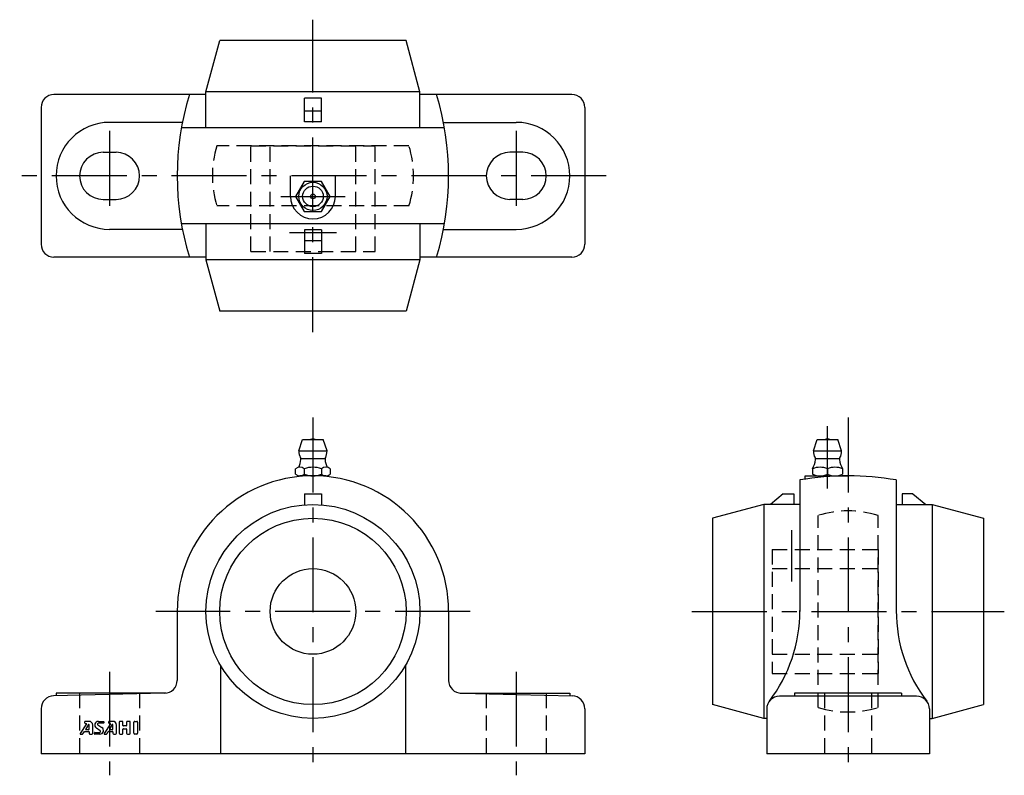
# Model space of a CAD drawing. Extents: x -69 to 162, y -5 to 172.
import ezdxf

# ---------------------------------------------------------------- set-up
doc = ezdxf.new("R2010")
doc.units = 0
doc.header["$LTSCALE"] = 14
doc.header["$MEASUREMENT"] = 0
doc.linetypes.add('CENTER', pattern=[2, 1.25, -0.25, 0.25, -0.25])
doc.linetypes.add('HIDDEN', pattern=[0.375, 0.25, -0.125])
doc.layers.get('0').update_dxf_attribs({"linetype": 'CONTINUOUS'})
for name, color, linetype in [('1', 3, 'CONTINUOUS'), ('CENTER', 1, 'CENTER'), ('HIDDEN', 3, 'HIDDEN')]:
    doc.layers.add(name, color=color, linetype=linetype)

msp = doc.modelspace()

# ---------------------------------------------------------------- linework, layer by layer
for p, q in [((-25, 154.75), (-21.78, 166.75)), ((21.78, 166.75), (-21.78, 166.75)), ((25, 154.75), (21.78, 166.75)), ((-25, 154.1), (-60.5, 154.1)), ((-25, 146.35), (-25, 154.75)), ((25, 154.75), (-25, 154.75)), ((25, 146.35), (25, 154.75)), ((60.5, 154.1), (25, 154.1)), ((-2, 147.75), (-2, 153.23)), ((2, 153.23), (-2, 153.23)), ((2, 147.75), (2, 153.23)), ((-63.5, 151.1), (-63.5, 119.1)), ((2, 150.25), (-2, 150.25)), ((63.5, 151.1), (63.5, 119.1)), ((-30.49, 147.6), (-47.5, 147.6)), ((2, 147.75), (-2, 147.75)), ((30.49, 147.6), (47.5, 147.6)), ((30.72, 146.35), (-30.72, 146.35)), ((-49, 140.6), (-46, 140.6)), ((49, 140.6), (46, 140.6)), ((-5.25, 130.3), (-5.25, 135.1)), ((5.25, 130.3), (5.25, 135.1)), ((-49, 129.6), (-46, 129.6)), ((49, 129.6), (46, 129.6)), ((-30.49, 122.6), (-47.5, 122.6)), ((30.72, 123.85), (-30.72, 123.85)), ((-25, 123.85), (-25, 115.45)), ((2, 122.45), (-2, 122.45)), ((-2, 122.45), (-2, 116.97)), ((2, 122.45), (2, 116.97)), ((25, 123.85), (25, 115.45)), ((30.49, 122.6), (47.5, 122.6)), ((2, 119.95), (-2, 119.95)), ((-25, 116.1), (-60.5, 116.1)), ((25, 115.45), (-25, 115.45)), ((-25, 115.45), (-21.78, 103.45)), ((2, 116.97), (-2, 116.97)), ((25, 115.45), (21.78, 103.45)), ((60.5, 116.1), (25, 116.1)), ((21.78, 103.45), (-21.78, 103.45)), ((-3.3, 70.8), (-2.4, 73.5)), ((-2.4, 73.5), (2.4, 73.5)), ((3.3, 70.8), (2.4, 73.5)), ((116.9, 70.8), (117.8, 73.5)), ((117.8, 73.5), (122.6, 73.5)), ((123.5, 70.8), (122.6, 73.5)), ((-3.3, 70.8), (3.3, 70.8)), ((-2.8, 69.05), (2.8, 69.05)), ((116.9, 70.8), (123.5, 70.8)), ((117.4, 69.05), (123, 69.05)), ((-4.04, 65.37), (-4.04, 66.63)), ((3.03, 65), (-3.03, 65)), ((-2.02, 66.63), (-2.02, 65.37)), ((2.02, 66.63), (2.02, 65.37)), ((4.04, 66.63), (4.04, 65.37)), ((114.95, 65), (125, 65)), ((114.95, 64.22), (114.95, 65)), ((116.7, 66.63), (116.7, 65.37)), ((118.45, 65), (121.95, 65)), ((120.2, 66.63), (120.2, 65.37)), ((123.7, 66.63), (123.7, 65.37)), ((113.75, 64.02), (113.75, 33.3)), ((136.25, 64.02), (136.25, 33.3)), ((-2, 60.8), (-2, 58.22)), ((-2, 60.8), (2, 60.8)), ((2, 60.8), (2, 58.22)), ((109.85, 60.8), (106.87, 58.3)), ((109.85, 60.8), (112.35, 60.8)), ((112.35, 60.8), (112.35, 58.3)), ((137.65, 60.8), (137.65, 58.3)), ((140.15, 60.8), (137.65, 60.8)), ((140.15, 60.8), (143.13, 58.3)), ((105.35, 58.3), (93.35, 55.08)), ((113.75, 58.3), (105.35, 58.3)), ((105.35, 58.3), (105.35, 8.3)), ((136.25, 58.3), (144.65, 58.3)), ((144.65, 58.3), (144.65, 8.3)), ((144.65, 58.3), (156.65, 55.08)), ((93.35, 55.08), (93.35, 11.52)), ((156.65, 55.08), (156.65, 11.52)), ((-31.7, 33.3), (-31.7, 17.18)), ((31.7, 33.3), (31.7, 17.18)), ((-21.63, 20.77), (-21.63, 0)), ((21.63, 20.77), (21.63, 0)), ((-34.68, 14.18), (-60.57, 13.57)), ((-34.36, 14.2), (-60, 14.2)), ((-60, 14.2), (-60, 13.58)), ((34.36, 14.2), (60, 14.2)), ((34.68, 14.18), (60.57, 13.57)), ((60, 14.2), (60, 13.58)), ((137.5, 14.2), (112.5, 14.2)), ((112.5, 14.2), (112.5, 13.5)), ((137.5, 14.2), (137.5, 13.5)), ((105.35, 8.3), (93.35, 11.52)), ((141, 13.5), (109, 13.5)), ((144.65, 8.3), (156.65, 11.52)), ((-63.5, 10.57), (-63.5, 0)), ((63.5, 10.57), (63.5, 0)), ((106, 10.5), (106, 0)), ((144, 10.5), (144, 0)), ((106, 8.3), (105.35, 8.3)), ((144, 8.3), (144.65, 8.3)), ((63.5, 0), (-63.5, 0)), ((144, 0), (106, 0))]:
    msp.add_line(p, q)
msp.add_lwpolyline([(-2.02, 133.8), (-4.04, 130.3), (-2.02, 126.8), (2.02, 126.8), (4.04, 130.3), (2.02, 133.8)], close=True)
for centre, radius in [((0, 130.3), 3.3), ((0, 130.3), 2.4), ((0, 130.3), 0.555), ((0, 33.3), 25), ((0, 33.3), 21.78), ((0, 33.3), 10)]:
    msp.add_circle(centre, radius)
for centre, radius, start, end in [((-60.5, 151.1), 3, 90, 180), ((33.3, 135.1), 65, 163.0038, 196.9962), ((-33.3, 135.1), 65, 343.0038, 16.9962), ((60.5, 151.1), 3, 0, 90), ((-47.5, 135.1), 12.5, 90, 270), ((47.5, 135.1), 12.5, 270, 90), ((-49, 135.1), 5.5, 90, 270), ((-46, 135.1), 5.5, 270, 90), ((46, 135.1), 5.5, 90, 270), ((49, 135.1), 5.5, 270, 90), ((0, 130.3), 5.25, 180, 0), ((-60.5, 119.1), 3, 180, 270), ((60.5, 119.1), 3, 270, 0), ((0, 72.01), 1.59, 69.555, 110.445), ((120.2, 72.01), 1.59, 69.555, 110.445), ((0, 70.8), 3.3, 180, 208.0616), ((-3.62, 68.87), 0.8, 353.8983, 28.0616), ((3.62, 68.87), 0.8, 151.9384, 186.1017), ((0, 70.8), 3.3, 331.9384, 0), ((120.2, 70.8), 3.3, 180, 208.0616), ((116.58, 68.87), 0.8, 353.8983, 28.0616), ((123.82, 68.87), 0.8, 151.9384, 186.1017), ((120.2, 70.8), 3.3, 331.9384, 0), ((-3.03, 65.44), 1.56, 49.7398, 130.2602), ((-8.79, 69.42), 6, 336.1715, 353.8983), ((0, 61.3), 5.7, 69.2291, 110.7709), ((3.03, 65.44), 1.56, 49.7398, 130.2602), ((8.79, 69.42), 6, 186.1017, 203.8285), ((118.45, 62.68), 4.32, 66.1022, 113.8978), ((111.41, 69.42), 6, 332.3723, 353.8983), ((121.95, 62.68), 4.32, 66.1022, 113.8978), ((128.99, 69.42), 6, 186.1017, 207.6277), ((0, 33.3), 31.7, 0, 180), ((-3.03, 66.56), 1.56, 229.7398, 310.2602), ((0, 70.7), 5.7, 249.2291, 290.7709), ((3.03, 66.56), 1.56, 229.7398, 310.2602), ((125, 0), 65, 80.0332, 99.9668), ((118.45, 69.32), 4.32, 246.1022, 293.8978), ((121.95, 69.32), 4.32, 246.1022, 293.8978), ((78.75, 33.5), 35, 322.7548, 0), ((171.25, 33.5), 35, 180, 217.2452), ((-34.7, 17.18), 3, 270.3603, 0), ((34.7, 17.18), 3, 180, 269.6397), ((-60.5, 10.57), 3, 91.3542, 180), ((60.5, 10.57), 3, 0, 88.6458), ((109, 10.5), 3, 90, 180), ((141, 10.5), 3, 0, 90)]:
    msp.add_arc(centre, radius, start, end)
at = {"layer": '1'}
for p, q in [((-52.9, 7.04), (-54.36, 4.74)), ((-53.33, 7.4), (-53.33, 7.33)), ((-52.3, 7.61), (-53.11, 7.61)), ((-53.11, 7.11), (-52.93, 7.11)), ((-50.12, 7.61), (-48.96, 7.61)), ((-48.96, 7.18), (-50.1, 7.18)), ((-48.87, 7.52), (-48.87, 7.27)), ((-47.32, 7.04), (-48.79, 4.74)), ((-47.76, 7.39), (-47.76, 7.32)), ((-46.73, 7.61), (-47.54, 7.61)), ((-47.54, 7.11), (-47.36, 7.11)), ((-45.23, 7.39), (-45.23, 4.82)), ((-44.59, 7.61), (-45.02, 7.61)), ((-44.37, 6.62), (-44.37, 7.39)), ((-43.52, 7.39), (-43.52, 6.62)), ((-42.87, 7.61), (-43.3, 7.61)), ((-42.66, 4.82), (-42.66, 7.39)), ((-41.8, 4.82), (-41.8, 7.39)), ((-41.59, 7.61), (-41.16, 7.61)), ((-40.95, 7.39), (-40.95, 4.82)), ((-54.29, 4.61), (-53.92, 4.61)), ((-53.74, 4.7), (-53.39, 5.23)), ((-53.35, 5.25), (-52.39, 5.25)), ((-52.46, 6.84), (-53.12, 5.74)), ((-53.08, 5.68), (-52.39, 5.68)), ((-52.3, 5.77), (-52.3, 6.8)), ((-52.3, 5.17), (-52.3, 4.82)), ((-52.09, 4.61), (-51.66, 4.61)), ((-51.45, 4.82), (-51.45, 6.75)), ((-51.02, 4.69), (-51.02, 4.95)), ((-50.93, 5.04), (-49.8, 5.04)), ((-49.78, 4.61), (-50.93, 4.61)), ((-49.68, 5.43), (-50.59, 6.04)), ((-50.21, 6.79), (-49.3, 6.18)), ((-48.72, 4.61), (-48.35, 4.61)), ((-48.17, 4.7), (-47.82, 5.23)), ((-47.78, 5.25), (-46.82, 5.25)), ((-46.89, 6.84), (-47.55, 5.74)), ((-47.51, 5.68), (-46.82, 5.68)), ((-46.73, 5.77), (-46.73, 6.8)), ((-46.73, 5.17), (-46.73, 4.82)), ((-46.52, 4.61), (-46.09, 4.61)), ((-45.87, 4.82), (-45.87, 6.75)), ((-45.02, 4.61), (-44.59, 4.61)), ((-44.37, 4.82), (-44.37, 5.81)), ((-43.6, 6.54), (-44.29, 6.54)), ((-44.29, 5.89), (-43.6, 5.89)), ((-43.52, 5.81), (-43.52, 4.82)), ((-43.3, 4.61), (-42.87, 4.61)), ((-41.16, 4.61), (-41.59, 4.61))]:
    msp.add_line(p, q, dxfattribs=at)
for centre, radius, start, end in [((-53.11, 7.39), 0.214, 90, 180), ((-53.11, 7.32), 0.214, 180, 270), ((-52.93, 7.07), 0.0429, 327.5288, 90), ((-52.3, 6.75), 0.857, 0, 90), ((-50.12, 6.75), 0.857, 90, 236.3099), ((-50.1, 6.97), 0.214, 90, 236.3099), ((-48.96, 7.52), 0.0857, 0, 90), ((-48.96, 7.27), 0.0857, 270, 0), ((-47.54, 7.39), 0.214, 90, 180), ((-47.54, 7.32), 0.214, 180, 270), ((-47.36, 7.07), 0.0429, 327.5288, 90), ((-46.73, 6.75), 0.857, 0, 90), ((-45.02, 7.39), 0.214, 90, 180), ((-44.59, 7.39), 0.214, 0, 90), ((-43.3, 7.39), 0.214, 90, 180), ((-42.87, 7.39), 0.214, 0, 90), ((-41.59, 7.39), 0.214, 90, 180), ((-41.16, 7.39), 0.214, 0, 90), ((-54.29, 4.69), 0.0857, 147.5288, 270), ((-53.92, 4.82), 0.214, 270, 326.3099), ((-53.35, 5.21), 0.0429, 90, 146.3099), ((-53.08, 5.72), 0.0429, 149.0362, 270), ((-52.39, 6.8), 0.0857, 0, 149.0362), ((-52.39, 5.77), 0.0857, 270, 0), ((-52.39, 5.17), 0.0857, 0, 90), ((-52.09, 4.82), 0.214, 180, 270), ((-51.66, 4.82), 0.214, 270, 0), ((-50.93, 4.95), 0.0857, 90, 180), ((-50.93, 4.69), 0.0857, 180, 270), ((-49.8, 5.25), 0.214, 270, 56.3099), ((-49.78, 5.47), 0.857, 270, 56.3099), ((-48.72, 4.69), 0.0857, 147.5288, 270), ((-48.35, 4.82), 0.214, 270, 326.3099), ((-47.78, 5.21), 0.0429, 90, 146.3099), ((-47.51, 5.72), 0.0429, 149.0362, 270), ((-46.82, 6.8), 0.0857, 0, 149.0362), ((-46.82, 5.77), 0.0857, 270, 0), ((-46.82, 5.17), 0.0857, 0, 90), ((-46.52, 4.82), 0.214, 180, 270), ((-46.09, 4.82), 0.214, 270, 0), ((-45.02, 4.82), 0.214, 180, 270), ((-44.59, 4.82), 0.214, 270, 0), ((-44.29, 6.62), 0.0857, 180, 270), ((-44.29, 5.81), 0.0857, 90, 180), ((-43.6, 6.62), 0.0857, 270, 0), ((-43.6, 5.81), 0.0857, 0, 90), ((-43.3, 4.82), 0.214, 180, 270), ((-42.87, 4.82), 0.214, 270, 0), ((-41.59, 4.82), 0.214, 180, 270), ((-41.16, 4.82), 0.214, 270, 0)]:
    msp.add_arc(centre, radius, start, end, dxfattribs=at)
at = {"layer": 'CENTER'}
for p, q in [((0, 98.6), (0, 171.6)), ((-47.5, 145.6), (-47.5, 124.6)), ((47.5, 145.6), (47.5, 124.6)), ((68.5, 135.1), (-68.5, 135.1)), ((-7.51, 130.3), (7.51, 130.3)), ((-5.5, 121.9), (5.5, 121.9)), ((0, 78.6), (0, -5)), ((125, 78.6), (125, -5)), ((120.2, 62), (120.2, 76.6)), ((111.8, 52.3), (111.8, 40.3)), ((36.7, 33.3), (-36.7, 33.3)), ((88.5, 33.3), (161.5, 33.3)), ((-47.5, 19.2), (-47.5, -5)), ((47.5, 19.2), (47.5, -5))]:
    msp.add_line(p, q, dxfattribs=at)
at = {"layer": 'HIDDEN'}
for p, q in [((22.43, 142.1), (-22.43, 142.1)), ((-14.5, 142.1), (14.5, 142.1)), ((-14.5, 117.4), (-14.5, 142.1)), ((-10, 117.4), (-10, 142.1)), ((10, 117.4), (10, 142.1)), ((14.5, 117.4), (14.5, 142.1)), ((22.43, 128.1), (-22.43, 128.1)), ((-14.5, 117.4), (14.5, 117.4)), ((118, 10.87), (118, 55.73)), ((132, 10.87), (132, 55.73)), ((107.3, 47.8), (132, 47.8)), ((107.3, 47.8), (107.3, 18.8)), ((132, 47.8), (132, 18.8)), ((107.3, 43.3), (132, 43.3)), ((107.3, 23.3), (132, 23.3)), ((107.3, 18.8), (132, 18.8)), ((-54.5, 14.2), (-54.5, 0)), ((-40.5, 14.2), (-40.5, 0)), ((40.5, 14.2), (40.5, 0)), ((54.5, 14.2), (54.5, 0)), ((119.5, 14.2), (119.5, 0)), ((130.5, 14.2), (130.5, 0))]:
    msp.add_line(p, q, dxfattribs=at)
for centre, start, end in [((0, 135.1), 162.6701, 197.3299), ((0, 135.1), 342.6701, 17.3299), ((125, 33.3), 72.6701, 107.3299), ((125, 33.3), 252.6701, 287.3299)]:
    msp.add_arc(centre, 23.5, start, end, dxfattribs=at)

doc.saveas('drawing.dxf')
